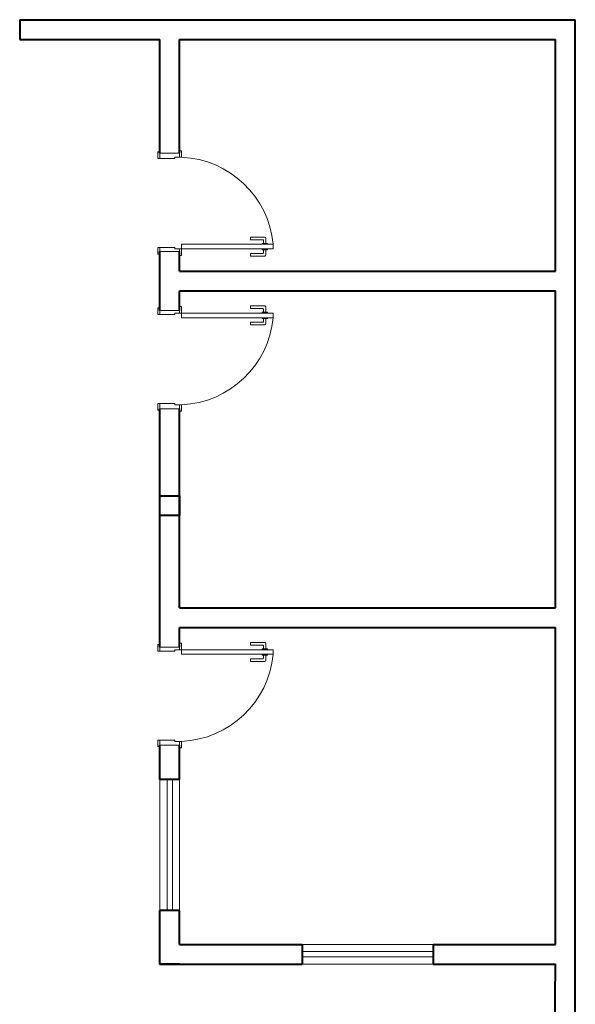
# Model space of a CAD drawing. Header units: millimetres. Extents: x 53 to 3943, y 29 to 3483.
# Tile 6 of 52: x 53.0641 to 53.1489, y 30.0121 to 30.1624. Entities that reach past the tile are written whole.
import ezdxf

# ---------------------------------------------------------------- set-up
doc = ezdxf.new("R2010")
doc.units = ezdxf.units.MM
doc.header["$MEASUREMENT"] = 0
doc.linetypes.add('HIDDEN2', pattern=[0.47625, 0.3175, -0.15875])
doc.layers.add('MB_ALVENARIA', color=7, linetype='Continuous', lineweight=40)
doc.layers.add('MB_ESQUADRIA', color=7, linetype='Continuous', lineweight=5)

msp = doc.modelspace()

# ---------------------------------------------------------------- linework, layer by layer
at = {"layer": 'MB_ALVENARIA'}
for points in [[(53.06412, 30.16241), (53.14892, 30.16241)], [(53.06412, 30.16241), (53.06412, 30.15941)], [(53.14892, 30.00521), (53.14892, 30.16241)], [(53.06412, 30.15941), (53.08552, 30.15941)], [(53.08552, 30.14201), (53.08552, 30.15941)], [(53.08852, 30.15941), (53.14592, 30.15941)], [(53.08852, 30.14201), (53.08852, 30.15941)], [(53.14592, 30.12401), (53.14592, 30.15941)], [(53.08552, 30.11801), (53.08552, 30.12701)], [(53.08852, 30.12401), (53.08852, 30.12701)], [(53.08852, 30.12401), (53.14592, 30.12401)], [(53.08852, 30.12101), (53.14592, 30.12101)], [(53.08852, 30.11801), (53.08852, 30.12101)], [(53.14592, 30.07261), (53.14592, 30.12101)], [(53.08552, 30.06661), (53.08552, 30.10301)], [(53.08852, 30.07261), (53.08852, 30.10301)], [(53.08852, 30.07261), (53.14592, 30.07261)], [(53.08852, 30.06661), (53.08852, 30.06961)], [(53.08852, 30.06961), (53.14592, 30.06961)], [(53.14592, 30.02121), (53.14592, 30.06961)], [(53.08552, 30.04641), (53.08552, 30.05161)], [(53.08852, 30.04641), (53.08852, 30.05161)], [(53.08852, 30.04641), (53.08552, 30.04641)], [(53.08552, 30.01821), (53.08552, 30.02641)], [(53.08852, 30.02641), (53.08552, 30.02641)], [(53.08852, 30.02121), (53.08852, 30.02641)], [(53.08852, 30.01821), (53.08552, 30.01821), (53.08552, 30.02121)], [(53.08852, 30.02121), (53.10722, 30.02121)], [(53.10722, 30.02121), (53.10722, 30.01821)], [(53.12722, 30.02121), (53.14592, 30.02121)], [(53.12722, 30.02121), (53.12722, 30.01821)], [(53.08552, 30.01821), (53.10722, 30.01821)], [(53.12722, 30.01821), (53.14592, 30.01821)], [(53.14332, 29.75124), (53.14592, 30.01821)]]:
    msp.add_lwpolyline(points, dxfattribs=at)
msp.add_lwpolyline([(53.08852, 30.08971), (53.08852, 30.08671), (53.08552, 30.08671), (53.08552, 30.08971)], close=True, dxfattribs=at)
at = {"layer": 'MB_ESQUADRIA'}
for p, q in [((53.08552, 30.14121), (53.08552, 30.14191)), ((53.08552, 30.14121), (53.08552, 30.14191)), ((53.08782, 30.14121), (53.08552, 30.14121)), ((53.08782, 30.14121), (53.08552, 30.14121)), ((53.08782, 30.14141), (53.08782, 30.14121)), ((53.08782, 30.14141), (53.08852, 30.14141)), ((53.08782, 30.14141), (53.08782, 30.14121)), ((53.08782, 30.14141), (53.08852, 30.14141)), ((53.08852, 30.14141), (53.08852, 30.14191)), ((53.08852, 30.14141), (53.08852, 30.14191)), ((53.09937, 30.12922), (53.09937, 30.12882)), ((53.10151, 30.12922), (53.09937, 30.12922)), ((53.09937, 30.12922), (53.09937, 30.12882)), ((53.10151, 30.12922), (53.09937, 30.12922)), ((53.09937, 30.12882), (53.10121, 30.12882)), ((53.09937, 30.12882), (53.10121, 30.12882)), ((53.10131, 30.12872), (53.10131, 30.12825)), ((53.10131, 30.12872), (53.10131, 30.12825)), ((53.10171, 30.12825), (53.10171, 30.12902)), ((53.10171, 30.12825), (53.10171, 30.12902)), ((53.08782, 30.12761), (53.08552, 30.12761)), ((53.08552, 30.12761), (53.08552, 30.12691)), ((53.08782, 30.12761), (53.08552, 30.12761)), ((53.08552, 30.12761), (53.08552, 30.12691)), ((53.08782, 30.12761), (53.08552, 30.12761)), ((53.08552, 30.12761), (53.08552, 30.12691)), ((53.08782, 30.12761), (53.08552, 30.12761)), ((53.08552, 30.12761), (53.08552, 30.12691)), ((53.08782, 30.12741), (53.08782, 30.12761)), ((53.08782, 30.12741), (53.08782, 30.12761)), ((53.08782, 30.12741), (53.08782, 30.12761)), ((53.08782, 30.12741), (53.08782, 30.12761)), ((53.08782, 30.12741), (53.08852, 30.12741)), ((53.08782, 30.12741), (53.08852, 30.12741)), ((53.08782, 30.12741), (53.08852, 30.12741)), ((53.08782, 30.12741), (53.08852, 30.12741)), ((53.08852, 30.12741), (53.08852, 30.12691)), ((53.08852, 30.12741), (53.08852, 30.12691)), ((53.08852, 30.12741), (53.08852, 30.12691)), ((53.08852, 30.12741), (53.08852, 30.12691)), ((53.10111, 30.12825), (53.10111, 30.12812)), ((53.10196, 30.12825), (53.10111, 30.12825)), ((53.10111, 30.12825), (53.10111, 30.12812)), ((53.10196, 30.12825), (53.10111, 30.12825)), ((53.10111, 30.12729), (53.10111, 30.12742)), ((53.10111, 30.12729), (53.10111, 30.12742)), ((53.10196, 30.12729), (53.10111, 30.12729)), ((53.10196, 30.12729), (53.10111, 30.12729)), ((53.10131, 30.12682), (53.10131, 30.12729)), ((53.10131, 30.12682), (53.10131, 30.12729)), ((53.10171, 30.12729), (53.10171, 30.12652)), ((53.10171, 30.12729), (53.10171, 30.12652)), ((53.10196, 30.12812), (53.10196, 30.12825)), ((53.10196, 30.12812), (53.10196, 30.12825)), ((53.10196, 30.12742), (53.10196, 30.12729)), ((53.10196, 30.12742), (53.10196, 30.12729)), ((53.09937, 30.12632), (53.09937, 30.12672)), ((53.09937, 30.12672), (53.10121, 30.12672)), ((53.09937, 30.12632), (53.09937, 30.12672)), ((53.09937, 30.12672), (53.10121, 30.12672)), ((53.10151, 30.12632), (53.09937, 30.12632)), ((53.10151, 30.12632), (53.09937, 30.12632)), ((53.08552, 30.11741), (53.08552, 30.11811)), ((53.08552, 30.11741), (53.08552, 30.11811)), ((53.08552, 30.11741), (53.08552, 30.11811)), ((53.08552, 30.11741), (53.08552, 30.11811)), ((53.08852, 30.11761), (53.08852, 30.11811)), ((53.08852, 30.11761), (53.08852, 30.11811)), ((53.08852, 30.11761), (53.08852, 30.11811)), ((53.08852, 30.11761), (53.08852, 30.11811)), ((53.09937, 30.1187), (53.09937, 30.1183)), ((53.10151, 30.1187), (53.09937, 30.1187)), ((53.09937, 30.1187), (53.09937, 30.1183)), ((53.10151, 30.1187), (53.09937, 30.1187)), ((53.09937, 30.1183), (53.10121, 30.1183)), ((53.09937, 30.1183), (53.10121, 30.1183)), ((53.10131, 30.1182), (53.10131, 30.11773)), ((53.10131, 30.1182), (53.10131, 30.11773)), ((53.10171, 30.11773), (53.10171, 30.1185)), ((53.10171, 30.11773), (53.10171, 30.1185)), ((53.08782, 30.11741), (53.08552, 30.11741)), ((53.08782, 30.11741), (53.08552, 30.11741)), ((53.08782, 30.11741), (53.08552, 30.11741)), ((53.08782, 30.11741), (53.08552, 30.11741)), ((53.08782, 30.11761), (53.08852, 30.11761)), ((53.08782, 30.11761), (53.08782, 30.11741)), ((53.08782, 30.11761), (53.08852, 30.11761)), ((53.08782, 30.11761), (53.08782, 30.11741)), ((53.08782, 30.11761), (53.08852, 30.11761)), ((53.08782, 30.11761), (53.08782, 30.11741)), ((53.08782, 30.11761), (53.08852, 30.11761)), ((53.08782, 30.11761), (53.08782, 30.11741)), ((53.10111, 30.11773), (53.10111, 30.1176)), ((53.10196, 30.11773), (53.10111, 30.11773)), ((53.10111, 30.11773), (53.10111, 30.1176)), ((53.10196, 30.11773), (53.10111, 30.11773)), ((53.10111, 30.11678), (53.10111, 30.1169)), ((53.10111, 30.11678), (53.10111, 30.1169)), ((53.10196, 30.11678), (53.10111, 30.11678)), ((53.10196, 30.11678), (53.10111, 30.11678)), ((53.10131, 30.1163), (53.10131, 30.11678)), ((53.10131, 30.1163), (53.10131, 30.11678)), ((53.10171, 30.11678), (53.10171, 30.116)), ((53.10171, 30.11678), (53.10171, 30.116)), ((53.10196, 30.1176), (53.10196, 30.11773)), ((53.10196, 30.1176), (53.10196, 30.11773)), ((53.10196, 30.1169), (53.10196, 30.11678)), ((53.10196, 30.1169), (53.10196, 30.11678)), ((53.09937, 30.1158), (53.09937, 30.1162)), ((53.09937, 30.1162), (53.10121, 30.1162)), ((53.09937, 30.1158), (53.09937, 30.1162)), ((53.09937, 30.1162), (53.10121, 30.1162)), ((53.10151, 30.1158), (53.09937, 30.1158)), ((53.10151, 30.1158), (53.09937, 30.1158)), ((53.08782, 30.10381), (53.08552, 30.10381)), ((53.08552, 30.10381), (53.08552, 30.10311)), ((53.08782, 30.10381), (53.08552, 30.10381)), ((53.08552, 30.10381), (53.08552, 30.10311)), ((53.08782, 30.10361), (53.08782, 30.10381)), ((53.08782, 30.10361), (53.08782, 30.10381)), ((53.08782, 30.10361), (53.08852, 30.10361)), ((53.08782, 30.10361), (53.08852, 30.10361)), ((53.08852, 30.10361), (53.08852, 30.10311)), ((53.08852, 30.10361), (53.08852, 30.10311)), ((53.09937, 30.0673), (53.09937, 30.0669)), ((53.10151, 30.0673), (53.09937, 30.0673)), ((53.09937, 30.0673), (53.09937, 30.0669)), ((53.10151, 30.0673), (53.09937, 30.0673)), ((53.09937, 30.0669), (53.10121, 30.0669)), ((53.09937, 30.0669), (53.10121, 30.0669)), ((53.10171, 30.06633), (53.10171, 30.0671)), ((53.10171, 30.06633), (53.10171, 30.0671)), ((53.08552, 30.06601), (53.08552, 30.06671)), ((53.08552, 30.06601), (53.08552, 30.06671)), ((53.08552, 30.06601), (53.08552, 30.06671)), ((53.08552, 30.06601), (53.08552, 30.06671)), ((53.08782, 30.06601), (53.08552, 30.06601)), ((53.08782, 30.06601), (53.08552, 30.06601)), ((53.08782, 30.06601), (53.08552, 30.06601)), ((53.08782, 30.06601), (53.08552, 30.06601)), ((53.08782, 30.06621), (53.08852, 30.06621)), ((53.08782, 30.06621), (53.08782, 30.06601)), ((53.08782, 30.06621), (53.08852, 30.06621)), ((53.08782, 30.06621), (53.08782, 30.06601)), ((53.08782, 30.06621), (53.08852, 30.06621)), ((53.08782, 30.06621), (53.08782, 30.06601)), ((53.08782, 30.06621), (53.08852, 30.06621)), ((53.08782, 30.06621), (53.08782, 30.06601)), ((53.08852, 30.06621), (53.08852, 30.06671)), ((53.08852, 30.06621), (53.08852, 30.06671)), ((53.08852, 30.06621), (53.08852, 30.06671)), ((53.08852, 30.06621), (53.08852, 30.06671)), ((53.10111, 30.06633), (53.10111, 30.0662)), ((53.10196, 30.06633), (53.10111, 30.06633)), ((53.10111, 30.06633), (53.10111, 30.0662)), ((53.10196, 30.06633), (53.10111, 30.06633)), ((53.10111, 30.06538), (53.10111, 30.0655)), ((53.10111, 30.06538), (53.10111, 30.0655)), ((53.10196, 30.06538), (53.10111, 30.06538)), ((53.10196, 30.06538), (53.10111, 30.06538)), ((53.10131, 30.0668), (53.10131, 30.06633)), ((53.10131, 30.0668), (53.10131, 30.06633)), ((53.10131, 30.0649), (53.10131, 30.06538)), ((53.10131, 30.0649), (53.10131, 30.06538)), ((53.10171, 30.06538), (53.10171, 30.0646)), ((53.10171, 30.06538), (53.10171, 30.0646)), ((53.10196, 30.0662), (53.10196, 30.06633)), ((53.10196, 30.0662), (53.10196, 30.06633)), ((53.10196, 30.0655), (53.10196, 30.06538)), ((53.10196, 30.0655), (53.10196, 30.06538)), ((53.09937, 30.0644), (53.09937, 30.0648)), ((53.09937, 30.0648), (53.10121, 30.0648)), ((53.09937, 30.0644), (53.09937, 30.0648)), ((53.09937, 30.0648), (53.10121, 30.0648)), ((53.10151, 30.0644), (53.09937, 30.0644)), ((53.10151, 30.0644), (53.09937, 30.0644)), ((53.08782, 30.05241), (53.08552, 30.05241)), ((53.08552, 30.05241), (53.08552, 30.05171)), ((53.08782, 30.05241), (53.08552, 30.05241)), ((53.08552, 30.05241), (53.08552, 30.05171)), ((53.08782, 30.05221), (53.08782, 30.05241)), ((53.08782, 30.05221), (53.08782, 30.05241)), ((53.08782, 30.05221), (53.08852, 30.05221)), ((53.08782, 30.05221), (53.08852, 30.05221)), ((53.08852, 30.05221), (53.08852, 30.05171)), ((53.08852, 30.05221), (53.08852, 30.05171))]:
    msp.add_line(p, q, dxfattribs=at)
for points in [[(53.08552, 30.14121), (53.08522, 30.14121), (53.08522, 30.14221), (53.08552, 30.14221), (53.08552, 30.14191)], [(53.08552, 30.14121), (53.08522, 30.14121), (53.08522, 30.14221), (53.08552, 30.14221), (53.08552, 30.14191)], [(53.08552, 30.14201), (53.08852, 30.14201)], [(53.08852, 30.14191), (53.08852, 30.14241), (53.08882, 30.14241), (53.08882, 30.14141), (53.08852, 30.14141), (53.08852, 30.14141)], [(53.08852, 30.14191), (53.08852, 30.14241), (53.08882, 30.14241), (53.08882, 30.14141), (53.08852, 30.14141), (53.08852, 30.14141)], [(53.08552, 30.12761), (53.08522, 30.12761), (53.08522, 30.12661), (53.08552, 30.12661), (53.08552, 30.12691)], [(53.08552, 30.12761), (53.08522, 30.12761), (53.08522, 30.12661), (53.08552, 30.12661), (53.08552, 30.12691)], [(53.08552, 30.12761), (53.08522, 30.12761), (53.08522, 30.12661), (53.08552, 30.12661), (53.08552, 30.12691)], [(53.08552, 30.12761), (53.08522, 30.12761), (53.08522, 30.12661), (53.08552, 30.12661), (53.08552, 30.12691)], [(53.08852, 30.12701), (53.08852, 30.12701), (53.08552, 30.12701)], [(53.08852, 30.12691), (53.08852, 30.12641), (53.08882, 30.12641), (53.08882, 30.12741), (53.08852, 30.12741), (53.08852, 30.12741)], [(53.08852, 30.12691), (53.08852, 30.12641), (53.08882, 30.12641), (53.08882, 30.12741), (53.08852, 30.12741), (53.08852, 30.12741)], [(53.08852, 30.12691), (53.08852, 30.12641), (53.08882, 30.12641), (53.08882, 30.12741), (53.08852, 30.12741), (53.08852, 30.12741)], [(53.08852, 30.12691), (53.08852, 30.12641), (53.08882, 30.12641), (53.08882, 30.12741), (53.08852, 30.12741), (53.08852, 30.12741)], [(53.10282, 30.12811), (53.08882, 30.12811), (53.08882, 30.12741), (53.10282, 30.12741), (53.10282, 30.12811)], [(53.08552, 30.11741), (53.08522, 30.11741), (53.08522, 30.11841), (53.08552, 30.11841), (53.08552, 30.11811)], [(53.08552, 30.11741), (53.08522, 30.11741), (53.08522, 30.11841), (53.08552, 30.11841), (53.08552, 30.11811)], [(53.08552, 30.11741), (53.08522, 30.11741), (53.08522, 30.11841), (53.08552, 30.11841), (53.08552, 30.11811)], [(53.08552, 30.11741), (53.08522, 30.11741), (53.08522, 30.11841), (53.08552, 30.11841), (53.08552, 30.11811)], [(53.08852, 30.11801), (53.08852, 30.11801), (53.08552, 30.11801)], [(53.08852, 30.11811), (53.08852, 30.11861), (53.08882, 30.11861), (53.08882, 30.11761), (53.08852, 30.11761), (53.08852, 30.11761)], [(53.08852, 30.11811), (53.08852, 30.11861), (53.08882, 30.11861), (53.08882, 30.11761), (53.08852, 30.11761), (53.08852, 30.11761)], [(53.08852, 30.11811), (53.08852, 30.11861), (53.08882, 30.11861), (53.08882, 30.11761), (53.08852, 30.11761), (53.08852, 30.11761)], [(53.08852, 30.11811), (53.08852, 30.11861), (53.08882, 30.11861), (53.08882, 30.11761), (53.08852, 30.11761), (53.08852, 30.11761)], [(53.10282, 30.11691), (53.08882, 30.11691), (53.08882, 30.11761), (53.10282, 30.11761), (53.10282, 30.11691)], [(53.08552, 30.10381), (53.08522, 30.10381), (53.08522, 30.10281), (53.08552, 30.10281), (53.08552, 30.10311)], [(53.08552, 30.10381), (53.08522, 30.10381), (53.08522, 30.10281), (53.08552, 30.10281), (53.08552, 30.10311)], [(53.08552, 30.10301), (53.08852, 30.10301)], [(53.08852, 30.10311), (53.08852, 30.10261), (53.08882, 30.10261), (53.08882, 30.10361), (53.08852, 30.10361), (53.08852, 30.10361)], [(53.08852, 30.10311), (53.08852, 30.10261), (53.08882, 30.10261), (53.08882, 30.10361), (53.08852, 30.10361), (53.08852, 30.10361)], [(53.08552, 30.06601), (53.08522, 30.06601), (53.08522, 30.06701), (53.08552, 30.06701), (53.08552, 30.06671)], [(53.08552, 30.06601), (53.08522, 30.06601), (53.08522, 30.06701), (53.08552, 30.06701), (53.08552, 30.06671)], [(53.08552, 30.06601), (53.08522, 30.06601), (53.08522, 30.06701), (53.08552, 30.06701), (53.08552, 30.06671)], [(53.08552, 30.06601), (53.08522, 30.06601), (53.08522, 30.06701), (53.08552, 30.06701), (53.08552, 30.06671)], [(53.08852, 30.06671), (53.08852, 30.06721), (53.08882, 30.06721), (53.08882, 30.06621), (53.08852, 30.06621), (53.08852, 30.06621)], [(53.08852, 30.06671), (53.08852, 30.06721), (53.08882, 30.06721), (53.08882, 30.06621), (53.08852, 30.06621), (53.08852, 30.06621)], [(53.08852, 30.06671), (53.08852, 30.06721), (53.08882, 30.06721), (53.08882, 30.06621), (53.08852, 30.06621), (53.08852, 30.06621)], [(53.08852, 30.06671), (53.08852, 30.06721), (53.08882, 30.06721), (53.08882, 30.06621), (53.08852, 30.06621), (53.08852, 30.06621)], [(53.08852, 30.06661), (53.08852, 30.06661), (53.08552, 30.06661)], [(53.10282, 30.06551), (53.08882, 30.06551), (53.08882, 30.06621), (53.10282, 30.06621), (53.10282, 30.06551)], [(53.08552, 30.05241), (53.08522, 30.05241), (53.08522, 30.05141), (53.08552, 30.05141), (53.08552, 30.05171)], [(53.08552, 30.05241), (53.08522, 30.05241), (53.08522, 30.05141), (53.08552, 30.05141), (53.08552, 30.05171)], [(53.08852, 30.05171), (53.08852, 30.05121), (53.08882, 30.05121), (53.08882, 30.05221), (53.08852, 30.05221), (53.08852, 30.05221)], [(53.08852, 30.05171), (53.08852, 30.05121), (53.08882, 30.05121), (53.08882, 30.05221), (53.08852, 30.05221), (53.08852, 30.05221)], [(53.08552, 30.05161), (53.08852, 30.05161)]]:
    msp.add_lwpolyline(points, dxfattribs=at)
at = {"layer": 'MB_ESQUADRIA', "linetype": 'HIDDEN2'}
for points in [[(53.08552, 30.02641), (53.08552, 30.04641)], [(53.08662, 30.04641), (53.08662, 30.02641)], [(53.08742, 30.04641), (53.08742, 30.02641)], [(53.08852, 30.02641), (53.08852, 30.04641)], [(53.10722, 30.02121), (53.12722, 30.02121)], [(53.12722, 30.02011), (53.10722, 30.02011)], [(53.12722, 30.01931), (53.10722, 30.01931)], [(53.10722, 30.01821), (53.12722, 30.01821)]]:
    msp.add_lwpolyline(points, dxfattribs=at)
for centre, start, end in [((53.08819, 30.12673), 5.4262, 87.5491), ((53.08819, 30.12673), 5.4262, 87.5491), ((53.08819, 30.11829), 272.4509, 354.5738), ((53.08819, 30.11829), 272.4509, 354.5738), ((53.08819, 30.06689), 272.4509, 354.5738), ((53.08819, 30.06689), 272.4509, 354.5738)]:
    msp.add_arc(centre, 0.01469, start, end, dxfattribs=at)
at = {"layer": 'MB_ESQUADRIA'}
for centre, radius, start, end in [((53.10121, 30.12872), 0.0001, 0.0289, 90.0289), ((53.10121, 30.12872), 0.0001, 0.0289, 90.0289), ((53.10151, 30.12902), 0.0002, 0.0289, 90.0289), ((53.10151, 30.12902), 0.0002, 0.0289, 90.0289), ((53.10121, 30.12682), 0.0001, 270.0289, 0.0289), ((53.10121, 30.12682), 0.0001, 270.0289, 0.0289), ((53.10151, 30.12652), 0.0002, 270.0289, 0.0289), ((53.10151, 30.12652), 0.0002, 270.0289, 0.0289), ((53.10121, 30.1182), 0.0001, 359.9711, 89.9711), ((53.10121, 30.1182), 0.0001, 359.9711, 89.9711), ((53.10151, 30.1185), 0.0002, 359.9711, 89.9711), ((53.10151, 30.1185), 0.0002, 359.9711, 89.9711), ((53.10121, 30.1163), 0.0001, 269.9711, 359.9711), ((53.10121, 30.1163), 0.0001, 269.9711, 359.9711), ((53.10151, 30.116), 0.0002, 269.9711, 359.9711), ((53.10151, 30.116), 0.0002, 269.9711, 359.9711), ((53.10121, 30.0668), 0.0001, 359.9711, 89.9711), ((53.10121, 30.0668), 0.0001, 359.9711, 89.9711), ((53.10151, 30.0671), 0.0002, 359.9711, 89.9711), ((53.10151, 30.0671), 0.0002, 359.9711, 89.9711), ((53.10121, 30.0649), 0.0001, 269.9711, 359.9711), ((53.10121, 30.0649), 0.0001, 269.9711, 359.9711), ((53.10151, 30.0646), 0.0002, 269.9711, 359.9711), ((53.10151, 30.0646), 0.0002, 269.9711, 359.9711)]:
    msp.add_arc(centre, radius, start, end, dxfattribs=at)

doc.saveas('drawing.dxf')
